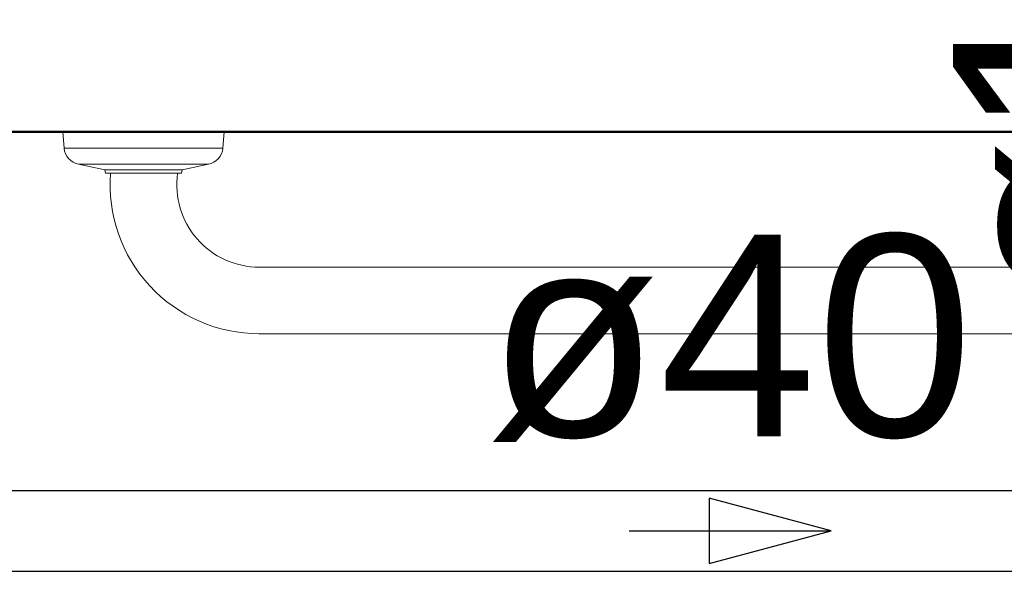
# Model space of a CAD drawing. Header units: millimetres. Extents: x 567 to 934, y -1 to 364.
# Tile 112 of 256: x 611.829 to 612.803, y 105.859 to 106.405. Entities that reach past the tile are written whole.
import ezdxf

# ---------------------------------------------------------------- set-up
doc = ezdxf.new("R2010")
doc.units = ezdxf.units.MM
doc.header["$MEASUREMENT"] = 0
doc.linetypes.add('NULL', pattern=[0])
for name, color, linetype, lineweight in [('A-WALL', 7, 'Continuous', 25), ('Peças hidrossanitárias', 7, 'Continuous', 13), ('TQ-Condutos', 14, 'Continuous', 25), ('TQ-Sentido conduto', 14, 'Continuous', 30), ('TQ-Textos conduto', 7, 'Continuous', 9)]:
    doc.layers.add(name, color=color, linetype=linetype, lineweight=lineweight)
doc.styles.add('Arial', font='arial.ttf')

msp = doc.modelspace()

# ---------------------------------------------------------------- linework, layer by layer
at = {"layer": 'A-WALL', "color": 8, "lineweight": 50}
msp.add_line((610.55911, 106.29416), (614.15911, 106.29416), dxfattribs=at)
at = {"layer": 'Peças hidrossanitárias', "color": 8}
for p, q in [((611.87251, 106.27816), (611.87111, 106.29416)), ((612.03111, 106.29416), (612.02971, 106.27816)), ((612.02971, 106.27816), (611.87251, 106.27816)), ((611.91291, 106.25676), (611.88683, 106.26209)), ((611.88683, 106.26209), (612.01538, 106.26209)), ((612.01538, 106.26209), (611.98931, 106.25676)), ((611.91354, 106.25316), (611.91291, 106.25676)), ((611.98931, 106.25676), (611.91291, 106.25676)), ((611.91855, 106.25316), (611.91354, 106.25316)), ((611.9849, 106.25316), (611.91855, 106.25316)), ((611.98867, 106.25316), (611.9849, 106.25316)), ((611.98931, 106.25676), (611.98867, 106.25316)), ((612.06575, 106.16016), (613.44447, 106.16016)), ((613.44447, 106.09416), (612.06575, 106.09416))]:
    msp.add_line(p, q, dxfattribs=at)
for centre, radius, start, end in [((611.89044, 106.27972), 0.018, 185, 258.43935), ((612.01178, 106.27972), 0.018, 281.56065, 355), ((612.06575, 106.2418), 0.14764, 175.58708, 270), ((612.06575, 106.2418), 0.08164, 172.00148, 270)]:
    msp.add_arc(centre, radius, start, end, dxfattribs=at)
at = {"layer": 'TQ-Condutos'}
for p, q in [((611.35006, 105.93879), (613.71378, 105.93879)), ((611.35006, 105.85879), (613.71378, 105.85879))]:
    msp.add_line(p, q, dxfattribs=at)
at = {"layer": 'TQ-Sentido conduto'}
for p, q in [((612.63192, 105.89879), (612.51118, 105.93114)), ((612.51118, 105.93114), (612.51118, 105.86643)), ((612.51118, 105.86643), (612.63192, 105.89879))]:
    msp.add_line(p, q, dxfattribs=at)
msp.add_lwpolyline([(612.43192, 105.89879), (612.63192, 105.89879)], dxfattribs=at)

# ---------------------------------------------------------------- texts
at = {"layer": 'TQ-Textos conduto', "linetype": 'NULL', "insert": (612.9581, 106.43416), "char_height": 0.2, "width": 1.2734756, "attachment_point": 8, "rotation": 90.00021, "line_spacing_factor": 0.6, "style": 'Arial'}
msp.add_mtext('ø100', dxfattribs=at)
at = {"layer": 'TQ-Textos conduto', "linetype": 'NULL', "insert": (612.53192, 105.98705), "char_height": 0.2, "width": 0.9628049, "attachment_point": 8, "line_spacing_factor": 0.6, "style": 'Arial'}
msp.add_mtext('ø40', dxfattribs=at)

doc.saveas('drawing.dxf')
